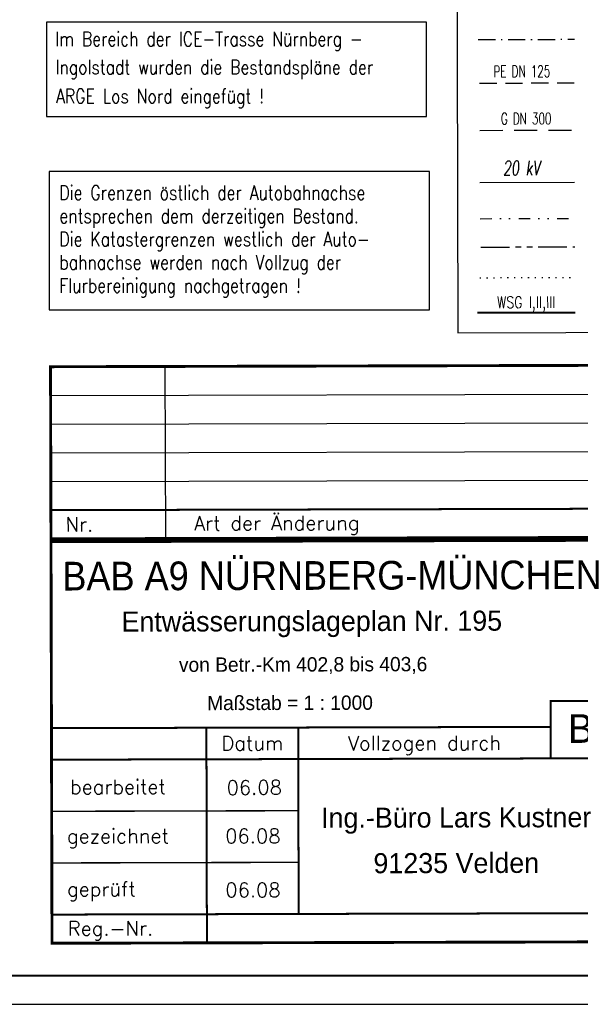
# Model space of a CAD drawing. Extents: x 0 to 1135, y 0 to 420.
# Tile 36 of 76: x 954 to 1051, y 0 to 172. Entities that reach past the tile are written whole.
import ezdxf
from ezdxf.enums import TextEntityAlignment as Align

# ---------------------------------------------------------------- set-up
doc = ezdxf.new("R2010")
doc.units = 0
doc.header["$LTSCALE"] = 2
doc.header["$MEASUREMENT"] = 0
for name, pattern in [('AUSGEZOGEN', [0]), ('BAB-FM2', [2.6, 1.5, -0.5, 0.1, -0.5]), ('GESTRICHELTX3', [2.25, 1.5, -0.75]), ('GESTRICHELTX4', [3, 2, -1]), ('GETRENNTX3', [3.25, 1, -0.75, 0, -0.75, 0, -0.75]), ('PHANTOMX2', [5, 2.5, -0.5, 0.5, -0.5, 0.5, -0.5]), ('PUNKTX2_STR', [0.6, 0.1, -0.5]), ('Schutzgebiet', [2.5, 2, -0.5])]:
    doc.linetypes.add(name, pattern=pattern)
for name, color, linetype in [('BAB_FM', 8, 'BAB-FM2'), ('BAUWOTOP', 250, 'AUSGEZOGEN'), ('DB_Bahnachse', 7, 'CONTINUOUS'), ('GASLTG', 8, 'GESTRICHELTX4'), ('GRENZL-BAB', 7, 'AUSGEZOGEN'), ('LEGENDE', 7, 'AUSGEZOGEN'), ('Lichtwellenleiter', 8, 'PHANTOMX2'), ('NUTZUNG', 8, 'PUNKTX2_STR'), ('RAHMEN', 250, 'AUSGEZOGEN'), ('STROMLTG', 8, 'AUSGEZOGEN'), ('Telekom', 8, 'GETRENNTX3'), ('W-LTG', 8, 'GESTRICHELTX3'), ('WSG', 4, 'Schutzgebiet')]:
    doc.layers.add(name, color=color, linetype=linetype)
doc.styles.add('ROMANS', font='romans.shx', dxfattribs={"width": 0.8})
doc.styles.add('UNIR-H', font='unir_h.shx', dxfattribs={"width": 0.8})
doc.styles.add('UNIR-O', font='unir_o.shx')

msp = doc.modelspace()

# ---------------------------------------------------------------- linework, layer by layer
at = {"layer": 'BAB_FM'}
msp.add_line((1033.6, 168.18), (1050.36, 168.22), dxfattribs=at)
at = {"layer": 'DB_Bahnachse', "color": 15}
msp.add_lwpolyline([(958.36, 154.74), (1024.57, 154.74), (1024.57, 171.18), (958.36, 171.18)], close=True, dxfattribs=at)
at = {"layer": 'GASLTG', "color": 4}
msp.add_line((1033.87, 152.35), (1050.34, 152.39), dxfattribs=at)
at = {"layer": 'GRENZL-BAB'}
msp.add_lwpolyline([(958.8, 121.05), (1025.11, 121.05), (1025.11, 145.16), (958.8, 145.16)], close=True, dxfattribs=at)
at = {"layer": 'LEGENDE'}
for p, q in [((959.08, 106.14), (1124.08, 106.56)), ((959.09, 101.14), (1124.09, 101.56)), ((959.1, 96.14), (1124.1, 96.56)), ((959.12, 91.14), (1124.12, 91.56))]:
    msp.add_line(p, q, dxfattribs=at)
msp.add_lwpolyline([(1030.06, 117.08), (1124.07, 117.32), (1123.63, 287.47), (1029.62, 287.23)], close=True, dxfattribs=at)
for points, const_width in [([(1124.06, 111.56), (959.06, 111.14)], 0.5), ([(959.06, 111.39), (959.14, 80.89)], 0.5), ([(959.13, 86.14), (1124.13, 86.56)], 0.35), ([(1124.39, 81.06), (958.89, 80.64)], 0.5), ([(959.14, 81.14), (1124.14, 81.56)], 0.5), ([(959.14, 80.89), (959.32, 10.39)], 0.5), ([(1046.24, 42.86), (1046.21, 52.86), (1057.21, 52.89)], 0.35), ([(959.23, 48.14), (1046.23, 48.36)], 0.35), ([(986.32, 10.71), (986.23, 48.21)], 0.35), ([(1002.31, 15.75), (1002.23, 48.25)], 0.35), ([(959.24, 42.64), (1057.24, 42.89)], 0.35), ([(959.26, 33.64), (1002.26, 33.75)], 0.25), ([(959.29, 24.64), (1002.29, 24.75)], 0.25), ([(959.31, 15.64), (1057.31, 15.89)], 0.35), ([(959.07, 10.64), (1124.57, 11.06)], 0.5)]:
    msp.add_lwpolyline(points, dxfattribs=dict(at, const_width=const_width))
msp.add_lwpolyline([(979.14, 81.19), (979.06, 111.19)], dxfattribs=at)
at = {"layer": 'Lichtwellenleiter'}
msp.add_line((1034.08, 132), (1050.42, 132.04), dxfattribs=at)
at = {"layer": 'NUTZUNG'}
msp.add_line((1033.87, 126.66), (1050.34, 126.7), dxfattribs=at)
at = {"layer": 'RAHMEN'}
msp.add_line((950, 0), (1135, 0), dxfattribs=at)
at = {"layer": 'RAHMEN', "const_width": 0.35}
msp.add_lwpolyline([(25, 5), (1130, 5), (1130, 415), (25, 415), (25, 5)], dxfattribs=at)
at = {"layer": 'STROMLTG', "color": 4, "linetype": 'AUSGEZOGEN'}
msp.add_line((1033.9, 143.25), (1050.36, 143.29), dxfattribs=at)
at = {"layer": 'Telekom'}
msp.add_line((1033.97, 136.95), (1050.34, 136.99), dxfattribs=at)
at = {"layer": 'W-LTG', "color": 4}
msp.add_line((1033.85, 160.58), (1050.32, 160.62), dxfattribs=at)
at = {"layer": 'WSG', "const_width": 0.35}
msp.add_lwpolyline([(1033.46, 120.54), (1050.53, 120.59)], dxfattribs=at)

# ---------------------------------------------------------------- texts
at = {"layer": 'BAUWOTOP', "style": 'UNIR-H'}
msp.add_text('von Betr.-Km 402,8 bis 403,6', height=2.5, rotation=0.1472, dxfattribs=at).set_placement((981.44, 57.95))
at = {"layer": 'DB_Bahnachse', "color": 15, "style": 'ROMANS', "width": 0.8}
for s, p in [('Im Bereich der ICE-Trasse Nürnberg -', (959.9, 167.03)), ('Ingolstadt wurden die Bestandspläne der', (959.93, 162.13)), ('ARGE Los Nord eingefügt !', (960.02, 157.06))]:
    msp.add_text(s, height=2.5, dxfattribs=at).set_placement(p)
at = {"layer": 'GASLTG', "color": 4, "style": 'ROMANS', "width": 0.66}
msp.add_text('G DN 300', height=2, rotation=0.1472, dxfattribs=at).set_placement((1037.55, 153.39))
at = {"layer": 'GRENZL-BAB', "style": 'ROMANS', "width": 0.8}
for s, p in [('Die Grenzen östlich der Autobahnachse', (960.6, 140.24)), ('entsprechen dem derzeitigen Bestand.', (960.6, 136.19)), ('Die Katastergrenzen westlich der Auto-', (960.6, 132.14)), ('bahnachse werden nach Vollzug der', (960.6, 128.1)), ('Flurbereinigung nachgetragen !', (960.6, 124.05))]:
    msp.add_text(s, height=2.5, dxfattribs=at).set_placement(p)
at = {"layer": 'LEGENDE'}
for s, height, style, p in [('Nr.', 2.5, 'ROMANS', (961.68, 82.43)), ('Art der Änderung', 2.5, 'ROMANS', (984.09, 82.61)), ('Entwässerungslageplan Nr. 195', 3.5, 'UNIR-H', (971.43, 64.96)), ('Maßstab = 1 : 1000', 2.5, 'UNIR-H', (986.36, 51.27)), ('B', 5, 'UNIR-H', (1049.24, 45.57)), ('06.08', 2.5, 'ROMANS', (989.75, 36.53)), ('gezeichnet', 2.5, 'ROMANS', (961.91, 28.06)), ('06.08', 2.5, 'ROMANS', (989.51, 28.06)), ('geprüft', 2.5, 'ROMANS', (961.93, 18.82)), ('06.08', 2.5, 'ROMANS', (989.53, 18.68)), ('Reg.-Nr.', 2.5, 'ROMANS', (962.06, 11.97))]:
    msp.add_text(s, height=height, rotation=0.1472, dxfattribs=dict(at, style=style)).set_placement(p)
at = {"layer": 'LEGENDE', "style": 'UNIR-H', "width": 0.895858}
msp.add_text('BAB A9 NÜRNBERG-MÜNCHEN', height=5, rotation=0.1567, dxfattribs=at).set_placement((961.13, 72.13), (1055.14, 72.39), align=Align.FIT)
at = {"layer": 'LEGENDE'}
for s, height, style, p in [('Datum', 2.5, 'ROMANS', (994.24, 44.27)), ('Vollzogen durch', 2.5, 'ROMANS', (1024.24, 44.3)), ('bearbeitet', 2.5, 'ROMANS', (970.8, 36.65)), ('Ing.-Büro Lars Kustner', 3.5, 'UNIR-O', (1029.77, 30.82)), ('91235 Velden', 3.5, 'UNIR-O', (1029.79, 22.88))]:
    msp.add_text(s, height=height, rotation=0.1472, dxfattribs=dict(at, style=style)).set_placement(p, align=Align.CENTER)
at = {"layer": 'STROMLTG', "color": 4, "style": 'ROMANS', "oblique": 7, "width": 0.66}
msp.add_text('20 kV', height=2.5, rotation=0.1472, dxfattribs=at).set_placement((1037.92, 144.52))
at = {"layer": 'W-LTG', "color": 4, "style": 'ROMANS', "width": 0.66}
msp.add_text('PE DN 125', height=2, rotation=0.1472, dxfattribs=at).set_placement((1036.27, 161.62))
at = {"layer": 'WSG', "style": 'ROMANS', "width": 0.8}
msp.add_text('WSG I,II,III', height=2, rotation=0.1472, dxfattribs=at).set_placement((1036.87, 121.37))

doc.saveas('drawing.dxf')
